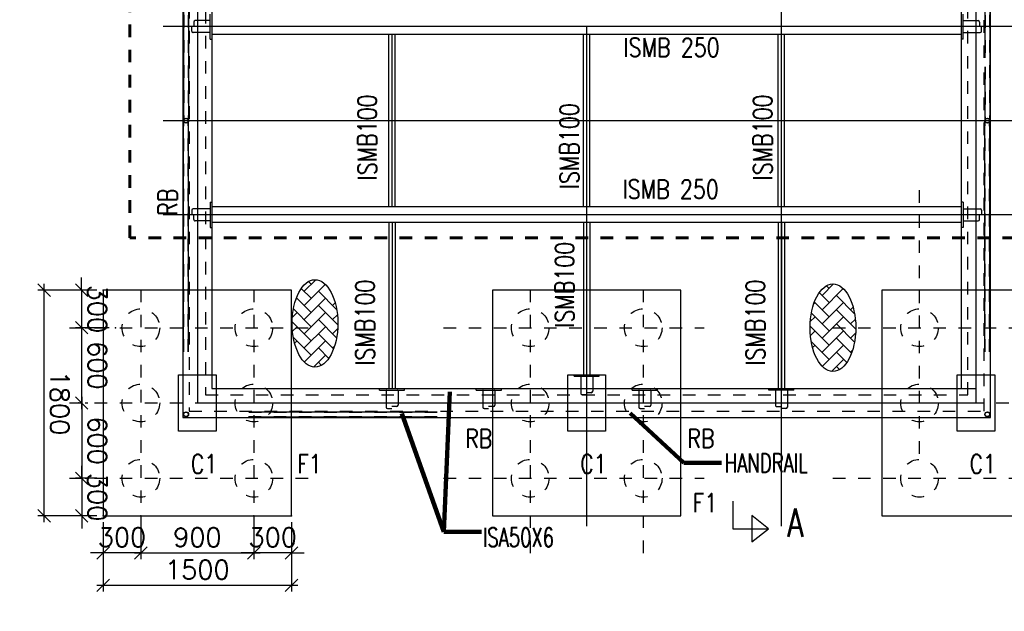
# Model space of a CAD drawing. Header units: inches. Extents: x 727810 to 1461440, y 2714588 to 5435005.
# Tile 140 of 233: x 729523.01 to 729530.85, y 2716076.36 to 2716081.08. Entities that reach past the tile are written whole.
import ezdxf

# ---------------------------------------------------------------- set-up
doc = ezdxf.new("R2010")
doc.units = ezdxf.units.IN
doc.header["$MEASUREMENT"] = 0
doc.linetypes.add('DIVIDEX2', pattern=[2.5, 1, -0.5, 0, -0.5, 0, -0.5])
doc.linetypes.add('HIDDEN', pattern=[0.375, 0.25, -0.125])
doc.layers.add('AM_5', color=3, linetype='Continuous', lineweight=15)
doc.layers.add('AM_8', color=1, linetype='Continuous', lineweight=15)
doc.layers.add('DETAILS', color=7, linetype='Continuous')
doc.layers.add('Inverter Room', color=7, linetype='Continuous')
doc.styles.add('RANJAN', font='romans.shx', dxfattribs={"width": 0.75})
doc.styles.add('ROMANS', font='ROMANS.shx', dxfattribs={"height": 10})
doc.dimstyles.new('DIM-', dxfattribs={"dimscale": 0, "dimtxt": 0.15, "dimasz": 0.15, "dimexe": 0, "dimexo": 0, "dimgap": 0.15, "dimtad": 1, "dimdec": 0, "dimlfac": 1000, "dimzin": 0, "dimdsep": 46, "dimtxsty": 'ROMANS', "dimblk": 'OBLIQUE', "dimcen": 0, "dimclrd": 6, "dimclre": 6, "dimclrt": 3, "dimadec": 0, "dimazin": 0, "dimtfac": 1, "dimtdec": 0, "dimtmove": 2, "dimatfit": 3, "dimfxl": 1, "dimtolj": 1, "dimtzin": 0, "dimarcsym": 2})
doc.dimstyles.new('ROMANS$0', dxfattribs={"dimscale": 100, "dimtxt": 100, "dimasz": 1, "dimexe": 0.5, "dimexo": 0.5, "dimgap": 0.5, "dimtad": 1, "dimdec": 0, "dimrnd": 5, "dimdsep": 46, "dimtxsty": 'ROMANS', "dimblk": 'OBLIQUE', "dimcen": 1, "dimdle": 0.5, "dimclrd": 6, "dimclre": 6, "dimclrt": 3, "dimadec": 0, "dimazin": 0, "dimtfac": 1, "dimtdec": 0, "dimtix": 1, "dimtmove": 0, "dimatfit": 3, "dimldrblk": 'OBLIQUE', "dimfxl": 1, "dimtolj": 1, "dimtzin": 0, "dimarcsym": 0})
doc.dimstyles.new('ROMANS$7', dxfattribs={"dimscale": 100, "dimtxt": 2.5, "dimasz": 2, "dimexe": 20, "dimexo": 20, "dimgap": 0.5, "dimtad": 1, "dimdec": 0, "dimrnd": 5, "dimzin": 0, "dimdsep": 46, "dimtxsty": 'ROMANS', "dimcen": 0.09, "dimdle": 20, "dimclrd": 256, "dimclre": 256, "dimclrt": 3, "dimadec": 0, "dimazin": 0, "dimtfac": 20, "dimtdec": 0, "dimtix": 1, "dimtmove": 2, "dimatfit": 3, "dimfxl": 1, "dimtolj": 1, "dimtzin": 0, "dimarcsym": 0})

# ---------------------------------------------------------------- blocks, each defined once
blk = doc.blocks.new('_Oblique')
at = {"color": 0, "linetype": 'ByBlock', "lineweight": -2}
blk.add_line((-0.5, -0.5), (0.5, 0.5), dxfattribs=at)
blk = doc.blocks.new('*D76')
at = {"layer": 'Inverter Room', "color": 6, "lineweight": -2, "ltscale": 0.5, "transparency": 16777216}
for p, q in [((2103215.3, -2331215.3), (2103768.5, -2331215.3)), ((2103718.5, -2332765.3), (2103718.5, -2331165.3)), ((2103215.3, -2332715.3), (2103768.5, -2332715.3))]:
    blk.add_line(p, q, dxfattribs=at)
at = {"layer": 'Inverter Room', "color": 0, "ltscale": 0.5, "transparency": 16777216}
for p in [(2103165.3, -2331215.3), (2103718.5, -2331215.3), (2103165.3, -2332715.3)]:
    blk.add_point(p, dxfattribs=at)
at = {"layer": 'Inverter Room', "color": 6, "lineweight": -2, "ltscale": 0.5, "transparency": 16777216, "xscale": 100, "yscale": 100, "zscale": 100}
for p, rotation in [((2103718.5, -2331215.3), 90), ((2103718.5, -2332715.3), 270)]:
    blk.add_blockref('_Oblique', p, dxfattribs=dict(at, rotation=rotation))
at = {"layer": 'Inverter Room', "color": 3, "ltscale": 0.5, "transparency": 16777216, "insert": (2103593.5, -2331965.3), "char_height": 150, "attachment_point": 5, "rotation": 90, "style": 'ROMANS'}
blk.add_mtext('\\A1;1500', dxfattribs=at)
blk = doc.blocks.new('*D77')
at = {"layer": 'DETAILS', "color": 6, "lineweight": -2, "ltscale": 0.5, "transparency": 16777216}
for p, q in [((2101365.3, -2332765.3), (2101365.3, -2333235.6)), ((2103165.3, -2332765.3), (2103165.3, -2333235.6)), ((2103215.3, -2333185.6), (2101315.3, -2333185.6))]:
    blk.add_line(p, q, dxfattribs=at)
at = {"layer": 'Inverter Room', "color": 0, "ltscale": 0.5, "transparency": 16777216}
for p in [(2101365.3, -2332715.3), (2103165.3, -2332715.3), (2101365.3, -2333185.6)]:
    blk.add_point(p, dxfattribs=at)
at = {"layer": 'DETAILS', "color": 6, "lineweight": -2, "ltscale": 0.5, "transparency": 16777216, "xscale": 100, "yscale": 100, "zscale": 100, "rotation": 180}
blk.add_blockref('_Oblique', (2101365.3, -2333185.6), dxfattribs=at)
at = {"layer": 'DETAILS', "color": 6, "lineweight": -2, "ltscale": 0.5, "transparency": 16777216, "xscale": 100, "yscale": 100, "zscale": 100}
blk.add_blockref('_Oblique', (2103165.3, -2333185.6), dxfattribs=at)
at = {"layer": 'DETAILS', "color": 3, "ltscale": 0.5, "transparency": 16777216, "insert": (2102265.3, -2333060.6), "char_height": 150, "attachment_point": 5, "style": 'ROMANS', "bg_fill": 3, "box_fill_scale": 1.25, "bg_fill_color": 256, "bg_fill_true_color": 13158600, "bg_fill_transparency": 0}
blk.add_mtext('\\A1;1800', dxfattribs=at)
blk = doc.blocks.new('*D78')
at = {"layer": 'Inverter Room', "color": 6, "lineweight": -2, "ltscale": 0.5, "transparency": 16777216}
for p, q in [((2102265.3, -2332858.3), (2102265.3, -2332836.1)), ((2102865.3, -2332858.3), (2102865.3, -2332836.1)), ((2102215.3, -2332886.1), (2102915.3, -2332886.1))]:
    blk.add_line(p, q, dxfattribs=at)
at = {"layer": 'Inverter Room', "color": 0, "ltscale": 0.5, "transparency": 16777216}
for p in [(2102265.3, -2332908.3), (2102865.3, -2332886.1), (2102865.3, -2332908.3)]:
    blk.add_point(p, dxfattribs=at)
at = {"layer": 'Inverter Room', "color": 6, "lineweight": -2, "ltscale": 0.5, "transparency": 16777216, "xscale": 100, "yscale": 100, "zscale": 100, "rotation": 180}
blk.add_blockref('_Oblique', (2102265.3, -2332886.1), dxfattribs=at)
at = {"layer": 'Inverter Room', "color": 6, "lineweight": -2, "ltscale": 0.5, "transparency": 16777216, "xscale": 100, "yscale": 100, "zscale": 100}
blk.add_blockref('_Oblique', (2102865.3, -2332886.1), dxfattribs=at)
at = {"layer": 'Inverter Room', "color": 3, "ltscale": 0.5, "transparency": 16777216, "insert": (2102565.3, -2332761.1), "char_height": 150, "attachment_point": 5, "style": 'ROMANS'}
blk.add_mtext('\\A1;600', dxfattribs=at)
blk = doc.blocks.new('*D79')
at = {"layer": 'Inverter Room', "color": 6, "lineweight": -2, "ltscale": 0.5, "transparency": 16777216}
for p, q in [((2103460.5, -2332415.3), (2103460.5, -2332315.3)), ((2103215.3, -2332415.3), (2103510.5, -2332415.3)), ((2103460.5, -2332415.3), (2103460.5, -2332715.3)), ((2103215.3, -2332715.3), (2103510.5, -2332715.3)), ((2103460.5, -2332715.3), (2103460.5, -2332815.3))]:
    blk.add_line(p, q, dxfattribs=at)
at = {"layer": 'Inverter Room', "color": 0, "ltscale": 0.5, "transparency": 16777216}
for p in [(2103165.3, -2332415.3), (2103165.3, -2332715.3), (2103460.5, -2332715.3)]:
    blk.add_point(p, dxfattribs=at)
at = {"layer": 'Inverter Room', "color": 6, "lineweight": -2, "ltscale": 0.5, "transparency": 16777216, "xscale": 100, "yscale": 100, "zscale": 100}
for p, rotation in [((2103460.5, -2332415.3), 270), ((2103460.5, -2332715.3), 90)]:
    blk.add_blockref('_Oblique', p, dxfattribs=dict(at, rotation=rotation))
at = {"layer": 'Inverter Room', "color": 3, "ltscale": 0.5, "transparency": 16777216, "insert": (2103335.5, -2332565.3), "char_height": 150, "attachment_point": 5, "rotation": 90, "style": 'ROMANS'}
blk.add_mtext('\\A1;300', dxfattribs=at)
blk = doc.blocks.new('*D91')
at = {"layer": 'Inverter Room', "color": 6, "lineweight": -2, "ltscale": 0.5, "transparency": 16777216}
for p, q in [((2101665.3, -2332666.5), (2101665.3, -2332936.4)), ((2101365.3, -2332765.3), (2101365.3, -2332936.4)), ((2101365.3, -2332886.4), (2101265.3, -2332886.4)), ((2101365.3, -2332886.4), (2101665.3, -2332886.4)), ((2101665.3, -2332886.4), (2101765.3, -2332886.4))]:
    blk.add_line(p, q, dxfattribs=at)
at = {"layer": 'Inverter Room', "color": 0, "ltscale": 0.5, "transparency": 16777216}
for p in [(2101665.3, -2332616.5), (2101365.3, -2332715.3), (2101665.3, -2332886.4)]:
    blk.add_point(p, dxfattribs=at)
at = {"layer": 'Inverter Room', "color": 6, "lineweight": -2, "ltscale": 0.5, "transparency": 16777216, "xscale": 100, "yscale": 100, "zscale": 100}
blk.add_blockref('_Oblique', (2101365.3, -2332886.4), dxfattribs=at)
at = {"layer": 'Inverter Room', "color": 6, "lineweight": -2, "ltscale": 0.5, "transparency": 16777216, "xscale": 100, "yscale": 100, "zscale": 100, "rotation": 180}
blk.add_blockref('_Oblique', (2101665.3, -2332886.4), dxfattribs=at)
at = {"layer": 'Inverter Room', "color": 3, "ltscale": 0.5, "transparency": 16777216, "insert": (2101515.3, -2332761.4), "char_height": 150, "attachment_point": 5, "style": 'ROMANS'}
blk.add_mtext('\\A1;300', dxfattribs=at)
blk = doc.blocks.new('*D92')
at = {"layer": 'Inverter Room', "color": 6, "lineweight": -2, "ltscale": 0.5, "transparency": 16777216}
for p, q in [((2102865.3, -2332765.3), (2102865.3, -2332936.1)), ((2103165.3, -2332765.3), (2103165.3, -2332936.1)), ((2102865.3, -2332886.1), (2102765.3, -2332886.1)), ((2102865.3, -2332886.1), (2103165.3, -2332886.1)), ((2103165.3, -2332886.1), (2103265.3, -2332886.1))]:
    blk.add_line(p, q, dxfattribs=at)
at = {"layer": 'Inverter Room', "color": 0, "ltscale": 0.5, "transparency": 16777216}
for p in [(2102865.3, -2332715.3), (2103165.3, -2332715.3), (2103165.3, -2332886.1)]:
    blk.add_point(p, dxfattribs=at)
at = {"layer": 'Inverter Room', "color": 6, "lineweight": -2, "ltscale": 0.5, "transparency": 16777216, "xscale": 100, "yscale": 100, "zscale": 100}
blk.add_blockref('_Oblique', (2102865.3, -2332886.1), dxfattribs=at)
at = {"layer": 'Inverter Room', "color": 6, "lineweight": -2, "ltscale": 0.5, "transparency": 16777216, "xscale": 100, "yscale": 100, "zscale": 100, "rotation": 180}
blk.add_blockref('_Oblique', (2103165.3, -2332886.1), dxfattribs=at)
at = {"layer": 'Inverter Room', "color": 3, "ltscale": 0.5, "transparency": 16777216, "insert": (2103015.3, -2332761.1), "char_height": 150, "attachment_point": 5, "style": 'ROMANS'}
blk.add_mtext('\\A1;300', dxfattribs=at)
blk = doc.blocks.new('*D80')
at = {"layer": 'Inverter Room', "color": 6, "lineweight": -2, "ltscale": 0.5, "transparency": 16777216}
for p, q in [((2101665.3, -2332858.3), (2101665.3, -2332836.1)), ((2102265.3, -2332858.3), (2102265.3, -2332836.1)), ((2102315.3, -2332886.1), (2101615.3, -2332886.1))]:
    blk.add_line(p, q, dxfattribs=at)
at = {"layer": 'Inverter Room', "color": 0, "ltscale": 0.5, "transparency": 16777216}
for p in [(2101665.3, -2332886.1), (2101665.3, -2332908.3), (2102265.3, -2332908.3)]:
    blk.add_point(p, dxfattribs=at)
at = {"layer": 'Inverter Room', "color": 6, "lineweight": -2, "ltscale": 0.5, "transparency": 16777216, "xscale": 100, "yscale": 100, "zscale": 100, "rotation": 180}
blk.add_blockref('_Oblique', (2101665.3, -2332886.1), dxfattribs=at)
at = {"layer": 'Inverter Room', "color": 6, "lineweight": -2, "ltscale": 0.5, "transparency": 16777216, "xscale": 100, "yscale": 100, "zscale": 100}
blk.add_blockref('_Oblique', (2102265.3, -2332886.1), dxfattribs=at)
at = {"layer": 'Inverter Room', "color": 3, "ltscale": 0.5, "transparency": 16777216, "insert": (2101965.3, -2332761.1), "char_height": 150, "attachment_point": 5, "style": 'ROMANS'}
blk.add_mtext('\\A1;600', dxfattribs=at)
blk = doc.blocks.new('*D81')
at = {"layer": 'AM_5', "color": 6, "lineweight": -2, "transparency": 16777216}
for p, q in [((2103215.3, -2331515.3), (2103510.5, -2331515.3)), ((2103460.5, -2332465.3), (2103460.5, -2331465.3)), ((2103215.3, -2332415.3), (2103510.5, -2332415.3))]:
    blk.add_line(p, q, dxfattribs=at)
at = {"layer": 'Inverter Room', "color": 0, "transparency": 16777216}
for p in [(2103165.3, -2331515.3), (2103460.5, -2331515.3), (2103165.3, -2332415.3)]:
    blk.add_point(p, dxfattribs=at)
at = {"layer": 'AM_5', "color": 6, "lineweight": -2, "transparency": 16777216, "xscale": 100, "yscale": 100, "zscale": 100}
for p, rotation in [((2103460.5, -2331515.3), 90), ((2103460.5, -2332415.3), 270)]:
    blk.add_blockref('_Oblique', p, dxfattribs=dict(at, rotation=rotation))
at = {"layer": 'AM_5', "color": 3, "transparency": 16777216, "insert": (2103335.5, -2331965.3), "char_height": 150, "attachment_point": 5, "rotation": 90, "style": 'ROMANS', "bg_fill": 3, "box_fill_scale": 1.25, "bg_fill_color": 256, "bg_fill_true_color": 13158600, "bg_fill_transparency": 0}
blk.add_mtext('\\A1;900', dxfattribs=at)
blk = doc.blocks.new('*D82')
at = {"layer": 'Inverter Room', "color": 6, "lineweight": -2, "ltscale": 0.5, "transparency": 16777216}
for p, q in [((2103460.5, -2331215.3), (2103460.5, -2331115.3)), ((2103215.3, -2331215.3), (2103510.5, -2331215.3)), ((2103460.5, -2331215.3), (2103460.5, -2331515.3)), ((2103215.3, -2331515.3), (2103510.5, -2331515.3)), ((2103460.5, -2331515.3), (2103460.5, -2331615.3))]:
    blk.add_line(p, q, dxfattribs=at)
at = {"layer": 'Inverter Room', "color": 0, "ltscale": 0.5, "transparency": 16777216}
for p in [(2103165.3, -2331215.3), (2103165.3, -2331515.3), (2103460.5, -2331515.3)]:
    blk.add_point(p, dxfattribs=at)
at = {"layer": 'Inverter Room', "color": 6, "lineweight": -2, "ltscale": 0.5, "transparency": 16777216, "xscale": 100, "yscale": 100, "zscale": 100}
for p, rotation in [((2103460.5, -2331215.3), 270), ((2103460.5, -2331515.3), 90)]:
    blk.add_blockref('_Oblique', p, dxfattribs=dict(at, rotation=rotation))
at = {"layer": 'Inverter Room', "color": 3, "ltscale": 0.5, "transparency": 16777216, "insert": (2103335.5, -2331365.3), "char_height": 150, "attachment_point": 5, "rotation": 90, "style": 'ROMANS'}
blk.add_mtext('\\A1;300', dxfattribs=at)
blk = doc.blocks.new('bhcbhb')
at = {"layer": 'AM_8', "ltscale": 0.5}
h = blk.add_hatch(dxfattribs=at)
h.set_pattern_fill('AR-HBONE', color=256, scale=20, angle=90, style=0)
h.set_pattern_definition([(135, (-261281.35, -4301267.94), (-113.137085, 2e-14), [240, -80]), (225, (-261337.92, -4301211.37), (-113.137085, 2e-14), [240, -80])])
edge = h.paths.add_edge_path()
edge.add_ellipse((2101665.3, -2326904.8), major_axis=(-348.6, 0), ratio=0.521978, start_angle=191.45916, end_angle=459.29111)
edge.add_ellipse((2101665.3, -2326904.8), major_axis=(-348.6, 0), ratio=0.521978, start_angle=99.29111, end_angle=191.45916)
h = blk.add_hatch(dxfattribs=at)
h.set_pattern_fill('AR-HBONE', color=256, scale=20, angle=90, style=0)
h.set_pattern_definition([(135, (-261315.51, -4305391.94), (-113.137085, 2e-14), [240, -80]), (225, (-261372.075, -4305335.37), (-113.137085, 2e-14), [240, -80])])
edge = h.paths.add_edge_path()
edge.add_ellipse((2101631.2, -2331028.8), major_axis=(-348.6, 0), ratio=0.521978, start_angle=191.45916, end_angle=459.29111)
edge.add_ellipse((2101631.2, -2331028.8), major_axis=(-348.6, 0), ratio=0.521978, start_angle=99.29111, end_angle=191.45916)
at = {"layer": 'DETAILS', "linetype": 'DIVIDEX2', "ltscale": 0.5}
for p, q in [((2101665.3, -2326904.8), (2101665.3, -2324828.8)), ((2102865.3, -2326904.8), (2102865.3, -2324828.8)), ((2102265.3, -2327404.8), (2102265.3, -2325328.8)), ((2102669.2, -2326215.3), (2100567.2, -2326215.3)), ((2101665.3, -2330004.8), (2101665.3, -2327928.8)), ((2102265.3, -2330004.8), (2102265.3, -2327928.8)), ((2102865.3, -2330004.8), (2102865.3, -2327928.8)), ((2101361.4, -2328415.3), (2103463.4, -2328415.3)), ((2101361.4, -2329315.3), (2103463.4, -2329315.3)), ((2101361.4, -2331515.3), (2103547.7, -2331515.3)), ((2101361.4, -2332415.3), (2103547.7, -2332415.3))]:
    blk.add_line(p, q, dxfattribs=at)
at = {"layer": 'DETAILS', "ltscale": 0.5}
for p, q in [((2098174.4, -2325655.3), (2100014.8, -2325655.3)), ((2101856.2, -2325655.3), (2100015.8, -2325655.3)), ((2098174.4, -2325695.3), (2099515.3, -2325695.3)), ((2099585.3, -2325695.3), (2100014.8, -2325695.3)), ((2101856.2, -2325695.3), (2100015.8, -2325695.3)), ((2102336.2, -2331555.4), (2102336.2, -2330055.4)), ((2102376.2, -2331555.4), (2102376.2, -2330055.4)), ((2098174.4, -2332035.4), (2100014.8, -2332035.4)), ((2098174.4, -2332075.4), (2100014.8, -2332075.4)), ((2101856.2, -2332035.4), (2100015.8, -2332035.4)), ((2101856.2, -2332075.4), (2100015.8, -2332075.4))]:
    blk.add_line(p, q, dxfattribs=at)
at = {"layer": 'DETAILS', "linetype": 'HIDDEN', "lineweight": 60, "ltscale": 20}
blk.add_lwpolyline([(2098942.4, -2332504), (2098942.4, -2325454.7), (2100949.6, -2325454.7), (2100949.6, -2332504)], close=True, dxfattribs=at)
at = {"layer": 'DETAILS', "ltscale": 0.5}
for centre in [(2100015.3, -2325675.3), (2102356.2, -2325675.3), (2100015.3, -2332055.4), (2102356.2, -2332055.4)]:
    blk.add_circle(centre, 20, dxfattribs=at)
for centre in [(2101665.3, -2326904.8), (2101631.2, -2331028.8)]:
    blk.add_ellipse(centre, major_axis=(-348.6, 0), ratio=0.521978, dxfattribs=at)
at = {"layer": 'Inverter Room', "ltscale": 2}
for p, q in [((2099265.3, -2324987.7), (2099265.3, -2332237.4)), ((2100015.3, -2324987.7), (2100015.3, -2332237.4)), ((2100765.3, -2324987.7), (2100765.3, -2332237.4)), ((2103247.8, -2327315.3), (2096632.7, -2327315.3)), ((2100702.8, -2327315.3), (2099327.8, -2327315.3)), ((2100827.8, -2327315.3), (2102150.3, -2327315.3)), ((2103247.8, -2328865.3), (2099265.3, -2328865.3)), ((2099312.8, -2328865.3), (2099265.3, -2328865.3)), ((2100702.8, -2328865.3), (2099327.8, -2328865.3)), ((2100702.8, -2330415.3), (2099327.8, -2330415.3)), ((2100827.8, -2330415.3), (2102150.3, -2330415.3))]:
    blk.add_line(p, q, dxfattribs=at)
at = {"layer": 'Inverter Room', "color": 8, "linetype": 'HIDDEN', "ltscale": 2}
for p, q in [((2098172.8, -2325657.4), (2100006, -2325657.4)), ((2101857.9, -2325657.4), (2100024.7, -2325657.4)), ((2098174.4, -2325693.3), (2099515.3, -2325693.3)), ((2099585.3, -2325693.3), (2100006.1, -2325693.3)), ((2101856.2, -2325693.3), (2100024.6, -2325693.3)), ((2102338.2, -2331555.4), (2102338.2, -2330055.4)), ((2102374.2, -2331557), (2102374.2, -2330053.7)), ((2098172.8, -2332073.3), (2100006, -2332073.3)), ((2098174.4, -2332037.4), (2100006.1, -2332037.4)), ((2101856.2, -2332037.4), (2100024.6, -2332037.4)), ((2101857.9, -2332073.3), (2100024.7, -2332073.3))]:
    blk.add_line(p, q, dxfattribs=at)
at = {"layer": 'Inverter Room', "color": 2}
for p, q in [((2099228.9, -2325736.6), (2099267.4, -2325736.6)), ((2099301.8, -2325721.5), (2099268, -2325721.5)), ((2099313.1, -2325864.8), (2099313.1, -2325732.8)), ((2100717.6, -2325864.8), (2100717.6, -2325732.8)), ((2100728.9, -2325721.5), (2100762.7, -2325721.5)), ((2100801.8, -2325736.6), (2100763.2, -2325736.6)), ((2099217.6, -2325864.8), (2099217.6, -2325747.8)), ((2100813.1, -2325864.8), (2100813.1, -2325747.8)), ((2099310.1, -2325867.8), (2099220.6, -2325867.8)), ((2100720.6, -2325867.8), (2100810.1, -2325867.8)), ((2102162.3, -2327270.6), (2102162.3, -2327360.1)), ((2102165.3, -2327267.6), (2102297.4, -2327267.6)), ((2102308.6, -2327278.8), (2102308.6, -2327312.7)), ((2102165.3, -2327363.1), (2102282.3, -2327363.1)), ((2102293.6, -2327351.8), (2102293.6, -2327313.2)), ((2102162.3, -2328447.6), (2102162.3, -2328358.1)), ((2102165.3, -2328355.1), (2102282.3, -2328355.1)), ((2102293.6, -2328366.3), (2102293.6, -2328404.9)), ((2102308.6, -2328439.3), (2102308.6, -2328405.4)), ((2102165.3, -2328450.6), (2102297.4, -2328450.6)), ((2102162.3, -2329689.6), (2102162.3, -2329600.1)), ((2102165.3, -2329597.1), (2102282.3, -2329597.1)), ((2102293.6, -2329608.3), (2102293.6, -2329646.9)), ((2102308.6, -2329681.3), (2102308.6, -2329647.4)), ((2102165.3, -2329692.6), (2102297.4, -2329692.6)), ((2102162.3, -2330460.1), (2102162.3, -2330370.6)), ((2102165.3, -2330367.6), (2102282.3, -2330367.6)), ((2102293.6, -2330378.8), (2102293.6, -2330417.4)), ((2102308.6, -2330451.8), (2102308.6, -2330418)), ((2102165.3, -2330463.1), (2102297.4, -2330463.1)), ((2099217.6, -2331865.8), (2099217.6, -2331982.8)), ((2099310.1, -2331862.8), (2099220.6, -2331862.8)), ((2099313.1, -2331865.8), (2099313.1, -2331997.9)), ((2100717.6, -2331865.8), (2100717.6, -2331997.9)), ((2100720.6, -2331862.8), (2100810.1, -2331862.8)), ((2100813.1, -2331865.8), (2100813.1, -2331982.8)), ((2099228.9, -2331994.1), (2099267.4, -2331994.1)), ((2099301.8, -2332009.1), (2099268, -2332009.1)), ((2100728.9, -2332009.1), (2100762.7, -2332009.1)), ((2100801.8, -2331994.1), (2100763.2, -2331994.1))]:
    blk.add_line(p, q, dxfattribs=at)
at = {"layer": 'Inverter Room', "color": 4, "ltscale": 0.5}
for p, q in [((2099327.8, -2325880.3), (2099327.8, -2331850.3)), ((2099365.3, -2325867.8), (2099365.3, -2325879.8)), ((2100665.3, -2325867.8), (2100665.3, -2325879.8)), ((2100702.8, -2325880.3), (2100702.8, -2331850.3)), ((2100827.8, -2325880.3), (2100827.8, -2331850.3)), ((2100865.3, -2325867.8), (2100865.3, -2325879.8)), ((2102162.3, -2327215.3), (2102150.3, -2327215.3)), ((2100702.8, -2327290.3), (2099327.8, -2327290.3)), ((2100827.8, -2327290.3), (2102150.3, -2327290.3)), ((2100702.8, -2327340.3), (2099327.8, -2327340.3)), ((2100827.8, -2327340.3), (2102150.3, -2327340.3)), ((2102162.3, -2327415.3), (2102150.3, -2327415.3)), ((2102162.3, -2328302.8), (2102150.3, -2328302.8)), ((2102162.3, -2328502.8), (2102150.3, -2328502.8)), ((2102052.3, -2328765.3), (2102040.3, -2328765.3)), ((2100702.8, -2328840.3), (2099327.8, -2328840.3)), ((2100827.8, -2328840.3), (2102040.3, -2328840.3)), ((2100702.8, -2328890.3), (2099327.8, -2328890.3)), ((2100827.8, -2328890.3), (2102040.3, -2328890.3)), ((2102052.3, -2328965.3), (2102040.3, -2328965.3)), ((2102162.3, -2329544.8), (2102150.3, -2329544.8)), ((2102162.3, -2329744.8), (2102150.3, -2329744.8)), ((2102162.3, -2330315.3), (2102150.3, -2330315.3)), ((2100702.8, -2330390.3), (2099327.8, -2330390.3)), ((2100702.8, -2330440.3), (2099327.8, -2330440.3)), ((2100827.8, -2330390.3), (2102150.3, -2330390.3)), ((2100827.8, -2330440.3), (2102150.3, -2330440.3)), ((2102162.3, -2330515.3), (2102150.3, -2330515.3)), ((2099365.3, -2331862.8), (2099365.3, -2331850.8)), ((2100665.3, -2331862.8), (2100665.3, -2331850.8)), ((2100865.3, -2331862.8), (2100865.3, -2331850.8))]:
    blk.add_line(p, q, dxfattribs=at)
at = {"layer": 'Inverter Room'}
for p, q in [((2102052.3, -2328910.1), (2102052.3, -2328820.6)), ((2102055.3, -2328817.6), (2102172.3, -2328817.6)), ((2102183.6, -2328828.8), (2102183.6, -2328867.4)), ((2102198.6, -2328901.8), (2102198.6, -2328868)), ((2102055.3, -2328913.1), (2102187.4, -2328913.1))]:
    blk.add_line(p, q, dxfattribs=at)
at = {"layer": 'Inverter Room', "color": 4, "ltscale": 0.5}
for points in [[(2101365.3, -2325015.3), (2101365.3, -2326515.3), (2103165.3, -2326515.3), (2103165.3, -2325015.3)], [(2102380.3, -2332080.3), (2102380.3, -2325650.3), (2097650.3, -2325650.3), (2097650.3, -2332080.3)], [(2102150.3, -2331850.3), (2102150.3, -2325880.3), (2097880.3, -2325880.3), (2097880.3, -2331850.3)], [(2101365.3, -2328115.3), (2101365.3, -2329615.3), (2103165.3, -2329615.3), (2103165.3, -2328115.3)]]:
    blk.add_lwpolyline(points, close=True, dxfattribs=at)
at = {"layer": 'Inverter Room', "ltscale": 3}
for points in [[(2102490.3, -2325615.3), (2102490.3, -2325915.3), (2102040.3, -2325915.3), (2102040.3, -2325615.3)], [(2102490.3, -2328715.3), (2102490.3, -2329015.3), (2102040.3, -2329015.3), (2102040.3, -2328715.3)], [(2102490.3, -2331815.3), (2102490.3, -2332115.3), (2102040.3, -2332115.3), (2102040.3, -2331815.3)]]:
    blk.add_lwpolyline(points, close=True, dxfattribs=at)
at = {"layer": 'Inverter Room', "color": 8, "linetype": 'HIDDEN', "ltscale": 2}
for points in [[(2099515.3, -2325700.3), (2097700.3, -2325700.3), (2097700.3, -2332030.3), (2102330.3, -2332030.3), (2102330.3, -2325700.3), (2099585.3, -2325700.3)], [(2098740.3, -2331900.3), (2102200.3, -2331900.3), (2102200.3, -2325830.3), (2097830.3, -2325830.3), (2097830.3, -2331900.3), (2098665.3, -2331900.3)]]:
    blk.add_lwpolyline(points, dxfattribs=at)
at = {"layer": 'Inverter Room', "ltscale": 2}
blk.add_lwpolyline([(2102265.3, -2331965.3), (2102265.3, -2325765.3), (2097765.3, -2325765.3), (2097765.3, -2331965.3)], close=True, dxfattribs=at)
at = {"layer": 'Inverter Room', "color": 4, "ltscale": 0.5}
for points in [[(2102150.3, -2331815.3), (2102150.3, -2325765.3)], [(2099365.3, -2325867.8), (2099165.3, -2325867.8)], [(2100665.3, -2325867.8), (2100865.3, -2325867.8)], [(2102162.3, -2327215.3), (2102162.3, -2327415.3)], [(2102162.3, -2328502.8), (2102162.3, -2328302.8)], [(2102052.3, -2328965.3), (2102052.3, -2328765.3)], [(2102162.3, -2329744.8), (2102162.3, -2329544.8)], [(2102162.3, -2330515.3), (2102162.3, -2330315.3)], [(2099365.3, -2331862.8), (2099165.3, -2331862.8)], [(2100665.3, -2331862.8), (2100865.3, -2331862.8)]]:
    blk.add_lwpolyline(points, dxfattribs=at)
at = {"layer": 'Inverter Room', "color": 4, "linetype": 'Continuous'}
blk.add_lwpolyline([(2103048.3, -2327703.1), (2103268.3, -2327703.1), (2103268.3, -2327417.8), (2103162.7, -2327551.6), (2103370.5, -2327551.6), (2103268.3, -2327417.8)], dxfattribs=at)
at = {"layer": 'Inverter Room', "color": 8, "linetype": 'HIDDEN', "ltscale": 2}
for centre, radius in [((2100015.3, -2325675.3), 18), ((2102356.2, -2325675.3), 18), ((2101665.3, -2326215.3), 150), ((2102265.3, -2326215.3), 150), ((2102865.3, -2326215.3), 150), ((2101665.3, -2328415.3), 150), ((2102265.3, -2328415.3), 150), ((2102865.3, -2328415.3), 150), ((2101665.3, -2329315.3), 150), ((2102265.3, -2329315.3), 150), ((2102865.3, -2329315.3), 150), ((2101665.3, -2331515.3), 150), ((2102265.3, -2331515.3), 150), ((2102865.3, -2331515.3), 150), ((2100015.3, -2332055.4), 18), ((2102356.2, -2332055.4), 18), ((2101665.3, -2332415.3), 150), ((2102265.3, -2332415.3), 150), ((2102865.3, -2332415.3), 150)]:
    blk.add_circle(centre, radius, dxfattribs=at)
at = {"layer": 'Inverter Room', "color": 2}
for centre, radius, start, end in [((2099228.9, -2325747.8), 11.2, 90, 180), ((2099301.8, -2325732.8), 11.2, 0, 90), ((2100728.9, -2325732.8), 11.2, 90, 180), ((2100801.8, -2325747.8), 11.2, 360, 90), ((2099220.6, -2325864.8), 3, 180, 270), ((2099310.1, -2325864.8), 3, 270, 0), ((2100720.6, -2325864.8), 3, 180, 270), ((2100810.1, -2325864.8), 3, 270, 360), ((2102165.3, -2327270.6), 3, 90, 180), ((2102297.4, -2327278.8), 11.2, 360, 90), ((2102165.3, -2327360.1), 3, 180, 270), ((2102282.3, -2327351.8), 11.2, 270, 360), ((2102165.3, -2328358.1), 3, 90, 180), ((2102282.3, -2328366.3), 11.2, 0, 90), ((2102165.3, -2328447.6), 3, 180, 270), ((2102297.4, -2328439.3), 11.2, 270, 0), ((2102165.3, -2329600.1), 3, 90, 180), ((2102282.3, -2329608.3), 11.2, 0, 90), ((2102165.3, -2329689.6), 3, 180, 270), ((2102297.4, -2329681.3), 11.2, 270, 0), ((2102165.3, -2330370.6), 3, 90, 180), ((2102282.3, -2330378.8), 11.2, 0, 90), ((2102165.3, -2330460.1), 3, 180, 270), ((2102297.4, -2330451.8), 11.2, 270, 0), ((2099220.6, -2331865.8), 3, 90, 180), ((2099310.1, -2331865.8), 3, 0, 90), ((2100720.6, -2331865.8), 3, 90, 180), ((2100810.1, -2331865.8), 3, 0, 90), ((2099228.9, -2331982.8), 11.2, 180, 270), ((2099301.8, -2331997.9), 11.2, 270, 0), ((2100728.9, -2331997.9), 11.2, 180, 270), ((2100801.8, -2331982.8), 11.2, 270, 0)]:
    blk.add_arc(centre, radius, start, end, dxfattribs=at)
at = {"layer": 'Inverter Room'}
for centre, radius, start, end in [((2102055.3, -2328820.6), 3, 90, 180), ((2102172.3, -2328828.8), 11.2, 0, 90), ((2102055.3, -2328910.1), 3, 180, 270), ((2102187.4, -2328901.8), 11.2, 270, 0)]:
    blk.add_arc(centre, radius, start, end, dxfattribs=at)
at = {"layer": 'DETAILS', "color": 3, "style": 'ROMANS', "width": 0.8}
for s, rotation, p in [('ISMB100', 180, (2100490.5, -2327389.4)), ('ISMB100', 180, (2101966.8, -2327447.9)), ('ISMB 250', 90, (2099506.6, -2328573.1)), ('ISMB 250', 90, (2100636.5, -2328580.4)), ('RB', 90, (2102623, -2328064.4)), ('ISMB100', 180, (2100560.4, -2328928.1)), ('ISMB100', 180, (2101665.3, -2328966.8)), ('RB', 90, (2102623, -2329833.5)), ('ISMB100', 180, (2100490.5, -2330538.1)), ('ISMB100', 180, (2101966.8, -2330555.3)), ('RB', 180, (2100772.7, -2332126.2))]:
    blk.add_text(s, height=150, rotation=rotation, dxfattribs=at).set_placement(p)
at = {"layer": 'Inverter Room', "color": 3, "linetype": 'Continuous', "style": 'ROMANS', "width": 0.8}
for s, p in [('C1', (2102825.7, -2325817.8)), ('F1', (2103135.5, -2328021.6)), ('C1', (2102825.7, -2328917.8)), ('F1', (2102825.7, -2331170.8)), ('C1', (2102825.7, -2332017.8))]:
    blk.add_text(s, height=150, rotation=90, dxfattribs=at).set_placement(p)
at = {"layer": 'Inverter Room', "color": 3, "style": 'ROMANS', "width": 0.7}
for s, p in [('HANDRAIL', (2102818.3, -2327766.3)), ('ISA50X6', (2103411.2, -2329692.8))]:
    blk.add_text(s, height=150, rotation=90, dxfattribs=at).set_placement(p)
at = {"layer": 'Inverter Room', "color": 2, "linetype": 'Continuous', "ltscale": 0.6, "style": 'RANJAN', "width": 0.75}
blk.add_text('A', height=225, rotation=90, dxfattribs=at).set_placement((2103332.3, -2327269.6))
at = {"layer": 'Inverter Room', "ltscale": 0.5}
dim = blk.add_linear_dim(base=(2103718.5, -2331215.3), p1=(2103165.3, -2332715.3), p2=(2103165.3, -2331215.3), angle=90, dimstyle='ROMANS$0', override={"dimtxt": 150, "dimfxl": 0.75, "dimarcsym": 1}, dxfattribs=at)
dim.commit()
dim.dimension.update_dxf_attribs({"geometry": '*D76', "text_midpoint": (2103593.5, -2331965.3)})
at = {"layer": 'Inverter Room'}
for points in [[(2102346.4, -2328518.2), (2102741.7, -2328091), (2102741.7, -2327793)], [(2102349.6, -2330336.9), (2103291.6, -2330001.8), (2103291.6, -2329703.9)], [(2102175.8, -2329954.2), (2103291.6, -2330001.8)]]:
    blk.add_leader(points, dimstyle='DIM-', override={"dimscale": 50, "dimtxt": 2.5, "dimasz": 2.3, "dimexe": 1, "dimexo": 1, "dimgap": 0.5, "dimtad": 0, "dimdle": 1, "dimlwd": 65535, "dimlwe": 65535}, dxfattribs=at)
at = {"layer": 'DETAILS', "ltscale": 0.5}
dim = blk.add_linear_dim(base=(2101365.3, -2333185.6), p1=(2103165.3, -2332715.3), p2=(2101365.3, -2332715.3), angle=180, dimstyle='ROMANS$0', override={"dimtxt": 150, "dimtfill": 1, "dimarcsym": 1}, dxfattribs=at)
dim.commit()
dim.dimension.update_dxf_attribs({"geometry": '*D77', "text_midpoint": (2102265.3, -2333060.6)})
at = {"layer": 'DETAILS', "linetype": 'DIVIDEX2', "ltscale": 0.5}
for p, q in [((2101665.3, -2332983.2), (2101665.3, -2331028.8)), ((2102265.3, -2332983.2), (2102265.3, -2331028.8)), ((2102865.3, -2332983.2), (2102865.3, -2331028.8))]:
    blk.add_line(p, q, dxfattribs=at)
at = {"layer": 'Inverter Room', "color": 4, "ltscale": 0.5}
blk.add_lwpolyline([(2101365.3, -2331215.3), (2101365.3, -2332715.3), (2103165.3, -2332715.3), (2103165.3, -2331215.3)], close=True, dxfattribs=at)
at = {"layer": 'Inverter Room', "ltscale": 0.5}
for base, p1, p2, angle, picture, middle in [((2103460.5, -2332715.3), (2103165.3, -2332415.3), (2103165.3, -2332715.3), 90, '*D79', (2103335.5, -2332565.3)), ((2101665.3, -2332886.4), (2101365.3, -2332715.3), (2101665.3, -2332616.5), 180, '*D91', (2101515.3, -2332761.4)), ((2102865.3, -2332886.1), (2102265.3, -2332908.3), (2102865.3, -2332908.3), 180, '*D78', (2102565.3, -2332761.1)), ((2103165.3, -2332886.1), (2102865.3, -2332715.3), (2103165.3, -2332715.3), 180, '*D92', (2103015.3, -2332761.1))]:
    dim = blk.add_linear_dim(base=base, p1=p1, p2=p2, angle=angle, dimstyle='ROMANS$0', override={"dimtxt": 150, "dimfxl": 0.75, "dimarcsym": 1}, dxfattribs=at)
    dim.commit()
    dim.dimension.update_dxf_attribs({"geometry": picture, "text_midpoint": middle})
dim = blk.add_linear_dim(base=(2101665.3, -2332886.1), p1=(2102265.3, -2332908.3), p2=(2101665.3, -2332908.3), dimstyle='ROMANS$0', override={"dimtxt": 150, "dimfxl": 0.75, "dimarcsym": 1}, dxfattribs=at)
dim.commit()
dim.dimension.update_dxf_attribs({"geometry": '*D80', "text_midpoint": (2101965.3, -2332761.1)})
at = {"layer": 'AM_5'}
dim = blk.add_linear_dim(base=(2103460.5, -2331515.3), p1=(2103165.3, -2332415.3), p2=(2103165.3, -2331515.3), angle=90, dimstyle='ROMANS$0', override={"dimtxt": 150, "dimpost": '', "dimtfill": 1, "dimarcsym": 1}, dxfattribs=at)
dim.commit()
dim.dimension.update_dxf_attribs({"geometry": '*D81', "text_midpoint": (2103335.5, -2331965.3)})
at = {"layer": 'Inverter Room', "ltscale": 0.5}
dim = blk.add_linear_dim(base=(2103460.5, -2331515.3), p1=(2103165.3, -2331215.3), p2=(2103165.3, -2331515.3), angle=90, dimstyle='ROMANS$0', override={"dimtxt": 150, "dimfxl": 0.75, "dimarcsym": 1}, dxfattribs=at)
dim.commit()
dim.dimension.update_dxf_attribs({"geometry": '*D82', "text_midpoint": (2103335.5, -2331365.3)})

msp = doc.modelspace()

# ---------------------------------------------------------------- block references
at = {"layer": 'DETAILS', "xscale": 0.000999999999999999, "yscale": 0.000999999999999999, "zscale": 0.000999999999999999, "rotation": 270}
msp.add_blockref('bhcbhb', (731856.38876, 2718180.2881, 0.43898), dxfattribs=at)

# ---------------------------------------------------------------- next in the draw order: leaders
at = {"layer": 'Inverter Room', "ltscale": 0.5}
msp.add_leader([(729539.02341, 2716090.92276, 0.43898), (729538.78269, 2716089.93977, 0.43898), (729538.21609, 2716089.94742, 0.43898)], dimstyle='ROMANS$7', override={"dimtxt": 150, "dimgap": 0.5, "dimtad": 0, "dimtfill": 1, "dimarcsym": 1}, dxfattribs=at)

doc.saveas('drawing.dxf')
